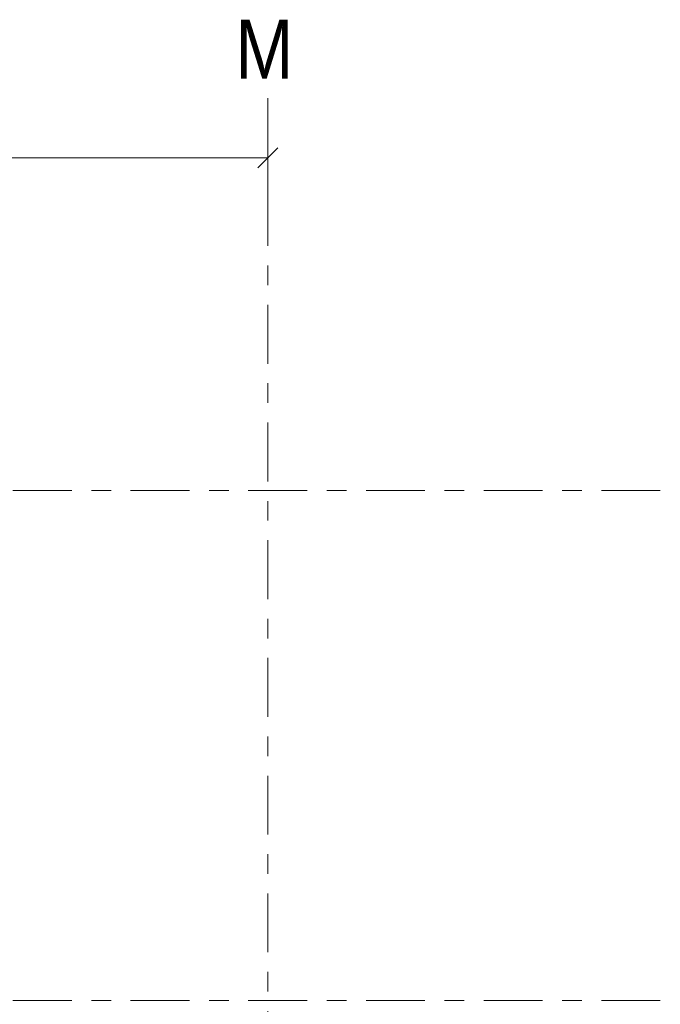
# Model space of a CAD drawing. Header units: millimetres. Extents: x -923 to -82, y -1402 to -808.
# Tile 49 of 109: x -478 to -446, y -1197 to -1147. Entities that reach past the tile are written whole.
import ezdxf

# ---------------------------------------------------------------- set-up
doc = ezdxf.new("R2010")
doc.units = ezdxf.units.MM
doc.linetypes.add('XKITLINE00', pattern=[0])
doc.linetypes.add('XKITLINE03', pattern=[6, 3, -1, 1, -1])
doc.layers.add('Offset', color=4, linetype='Continuous', lineweight=0)
doc.layers.add('Stramien', color=4, linetype='Continuous', lineweight=0)
doc.styles.add('ARIAL', font='arial.ttf')

msp = doc.modelspace()

# ---------------------------------------------------------------- linework, layer by layer
at = {"layer": 'Offset', "linetype": 'XKITLINE00', "lineweight": 0}
for p, q in [((-465.814, -1152.086), (-465.814, -1156.046)), ((-465.305, -1153.737), (-466.323, -1154.755)), ((-513.814, -1154.246), (-465.814, -1154.246))]:
    msp.add_line(p, q, dxfattribs=at)
at = {"layer": 'Offset'}
msp.add_point((-465.814, -1154.246), dxfattribs=at)
at = {"layer": 'Stramien', "linetype": 'XKITLINE03', "lineweight": 0}
for p, q in [((-465.815, -1338.741), (-465.815, -1151.206)), ((-880.815, -1171.206), (-445.815, -1171.206)), ((-880.815, -1197.206), (-445.815, -1197.206))]:
    msp.add_line(p, q, dxfattribs=at)

# ---------------------------------------------------------------- texts
at = {"layer": 'Stramien', "style": 'ARIAL', "width": 0.85}
msp.add_text('M', height=3, dxfattribs=at).set_placement((-467.481, -1150.206))

doc.saveas('drawing.dxf')
